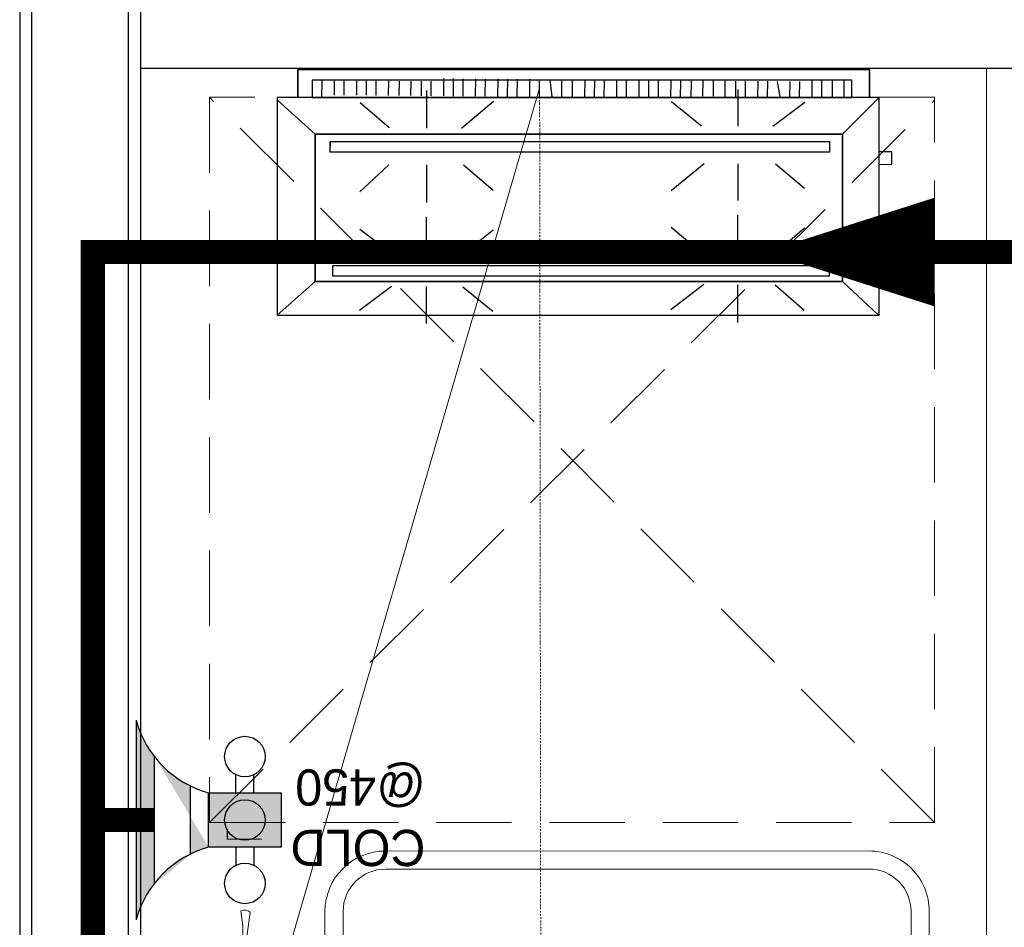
# Model space of a CAD drawing. Header units: millimetres. Extents: x 103872 to 294171, y 5570 to 32737.
# Tile 10 of 117: x 106813 to 107628, y 9250 to 10001. Entities that reach past the tile are written whole.
import ezdxf

# ---------------------------------------------------------------- set-up
doc = ezdxf.new("R2010")
doc.units = ezdxf.units.MM
doc.header["$LTSCALE"] = 2.5
doc.linetypes.add('( Hidden )', pattern=[0.375, 0.25, -0.125])
doc.linetypes.add('DASHDOT2', pattern=[0.5, 0.25, -0.125, 0, -0.125])
for name, color, linetype, lineweight in [('A-WALL', 7, 'Continuous', 30), ('CKD Dimensions', 7, 'Continuous', 0), ('CKD Equipments', 252, 'Continuous', 0), ('Dimension', 40, 'Continuous', 0), ('EQPT', 3, 'Continuous', 9), ('FURNITURES', 30, 'Continuous', 15), ('JMT-DWS', 200, 'Continuous', 0), ('K Equipment', 30, 'Continuous', 9), ('WALL', 132, 'Continuous', 25), ('WATER SUPPLY fLOW DIRECTION', 1, 'Continuous', 0)]:
    doc.layers.add(name, color=color, linetype=linetype, lineweight=lineweight)
doc.layers.add('CKD Plumbing', color=6, linetype='Continuous')
doc.layers.add('kitchen equip1', color=8, linetype='Continuous')
doc.styles.get("Standard").update_dxf_attribs({"font": 'GOTHIC.TTF'})

# ---------------------------------------------------------------- blocks, each defined once
blk = doc.blocks.new('*U43')
at = {"color": 8}
for points in [[(0, 0), (6936.29847651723, 0), (6936.29847651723, -10), (0, -10)], [(0, -100), (6936.29847651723, -100), (6936.29847651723, -90), (0, -90)]]:
    blk.add_lwpolyline(points, close=True, dxfattribs=at)
blk = doc.blocks.new('awreg')
at = {"layer": 'K Equipment', "color": 8}
for p, q in [((60804.49864220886, 14506.406571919, -7.415310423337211), (60745.05922732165, 14498.12237261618, -7.415310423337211)), ((60804.49864220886, 14506.406571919, -7.415310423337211), (60947.97864257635, 14506.40670838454, -7.415310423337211)), ((60853.28005577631, 14486.4000181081, -7.415310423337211), (60853.26864212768, 14506.41001740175, -7.415310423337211)), ((60899.2000556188, 14486.40326224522, -7.415310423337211), (60899.19864266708, 14506.40326219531, -7.415310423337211)), ((60947.97864257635, 14506.40670838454, -7.415310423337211), (61007.41922668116, 14498.14090771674, -7.415310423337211)), ((60713.48922740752, 14498.1201422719, -7.415310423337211), (60700.73911228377, 14499.74924150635, -7.415310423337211)), ((60720.24947111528, 14494.67061987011, -7.415310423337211), (60701.86965273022, 14492.09932138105, -7.415310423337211)), ((60713.48922740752, 14498.1201422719, -7.415310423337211), (60745.05922732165, 14498.12237261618, -7.415310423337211)), ((60720.24947111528, 14494.67061987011, -7.415310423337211), (60740.25947176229, 14494.66203353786, -7.415310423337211)), ((60804.51005585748, 14486.39657262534, -7.415310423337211), (60740.25947176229, 14494.66203353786, -7.415310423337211)), ((60866.23934850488, 14496.41094253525, -7.415310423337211), (60866.22324182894, 14311.87248413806, -7.415310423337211)), ((60886.23934919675, 14496.40234662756, -7.415310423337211), (60886.22324181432, 14311.87388828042, -7.415310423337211)), ((60947.98005552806, 14486.40670843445, -7.415310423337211), (61012.24947179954, 14494.67124898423, -7.415310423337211)), ((61038.97922731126, 14498.1331373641, -7.415310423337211), (61007.41922668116, 14498.14090771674, -7.415310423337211)), ((61032.23947175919, 14494.67266122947, -7.415310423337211), (61012.24947179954, 14494.67124898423, -7.415310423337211)), ((61032.23947175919, 14494.67266122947, -7.415310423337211), (61050.62965185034, 14492.12396043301, -7.415310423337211)), ((61038.97922731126, 14498.1331373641, -7.415310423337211), (61051.75911280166, 14499.75404024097, -7.415310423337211)), ((60804.51005585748, 14486.39657262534, -7.415310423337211), (60866.23005573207, 14486.40093299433, -7.415310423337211)), ((60886.25005566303, 14486.40234735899, -7.415310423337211), (60947.98005552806, 14486.40670843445, -7.415310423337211)), ((60701.1854458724, 14430.20847034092, -7.415310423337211), (61051.18544487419, 14430.23672937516, -7.415310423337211)), ((60701.18650558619, 14415.20847037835, -7.415310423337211), (61051.18650458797, 14415.2367294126, -7.415310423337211)), ((60741.19998880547, 14224.3580781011, -7.415310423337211), (60741.1865657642, 14414.35807762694, -7.415310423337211)), ((60651.18897837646, 14380.20493808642, -7.415310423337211), (60651.22076978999, 13980.20493920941, -7.415310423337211)), ((60666.18897833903, 14380.2059978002, -7.415310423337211), (60666.22076975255, 13980.20599892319, -7.415310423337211)), ((61086.18897716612, 14380.23920216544, -7.415310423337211), (61086.22076857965, 13980.23920328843, -7.415310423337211)), ((61101.18897712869, 14380.24026187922, -7.415310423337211), (61101.22076854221, 13980.24026300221, -7.415310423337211)), ((60651.19363074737, 14314.35171959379, -7.415310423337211), (60841.19363027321, 14314.36514263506, -7.415310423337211)), ((60701.2232423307, 13945.20847167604, -7.415310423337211), (61051.22324133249, 13945.23673071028, -7.415310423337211)), ((60701.22430204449, 13930.20847171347, -7.415310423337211), (61051.22430104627, 13930.23673074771, -7.415310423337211))]:
    blk.add_line(p, q, dxfattribs=at)
for centre, radius in [((60804.48896418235, 14496.41585874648, -7.415310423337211), 10.00000000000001), ((60947.95273320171, 14496.42429121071, -7.415310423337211), 10.00000000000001), ((60947.95822350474, 14496.42429153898, -7.415310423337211), 10.00000000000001), ((60741.19363052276, 14314.35807787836, -7.415310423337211), 50), ((60741.19363052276, 14314.35807787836, -7.415310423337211), 25)]:
    blk.add_circle(centre, radius, dxfattribs=at)
for centre, radius, start, end in [((60804.48584855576, 14496.42053308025, -7.415310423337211), 20.92338643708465, 28.55392631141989, 159.6793813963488), ((60947.95584828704, 14496.42896586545, -7.415310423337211), 20.92338643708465, 20.32735284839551, 151.4528046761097), ((60876.21584839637, 14496.42474917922, -7.415310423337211), 10.00000000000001, 0.004440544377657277, 180.0033682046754), ((60707.6158205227, 14496.89483930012, -7.415310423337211), 7.486374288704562, 157.3856752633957, 219.5835589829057), ((61044.8258199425, 14496.91465968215, -7.415310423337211), 7.486374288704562, 320.4231758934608, 22.62105938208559), ((60804.48584855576, 14496.42053308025, -7.415310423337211), 20.92338643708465, 200.965808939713, 331.4528046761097), ((60947.95584828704, 14496.42896586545, -7.415310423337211), 20.92338643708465, 208.5539263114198, 339.0409255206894), ((60701.18897825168, 14380.20847046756, -7.415310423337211), 50, 90.0040478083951, 180.0040478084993), ((61051.18897725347, 14380.2367295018, -7.415310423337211), 50, 0.004047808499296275, 90.0040478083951), ((60701.18897825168, 14380.20847046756, -7.415310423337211), 35, 90.0040478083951, 180.0040478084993), ((61051.18897725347, 14380.2367295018, -7.415310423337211), 35, 0.004047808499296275, 90.0040478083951), ((60876.2232418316, 14311.8733004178, -7.415310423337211), 10.00000000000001, 180.0033682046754, 0.003368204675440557), ((60701.2207696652, 13980.20847159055, -7.415310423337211), 50, 180.0040478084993, 270.0040478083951), ((60701.2207696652, 13980.20847159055, -7.415310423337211), 35, 180.0040478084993, 270.0040478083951), ((61051.22076866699, 13980.2367306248, -7.415310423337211), 35, 270.0040478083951, 0.004047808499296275), ((61051.22076866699, 13980.2367306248, -7.415310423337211), 50, 270.0040478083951, 0.004047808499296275)]:
    blk.add_arc(centre, radius, start, end, dxfattribs=at)
blk = doc.blocks.new('G$CD5B1A49A')
at = {"color": 8}
for points in [[(489.9734645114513, 186.7961414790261), (489.9734645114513, 209.9954311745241), (16.9578286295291, 209.9954311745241), (16.9578286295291, 186.7961414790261)], [(16.9578286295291, 186.7961414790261), (16.9578286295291, 209.9954311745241), (489.9734645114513, 209.9954311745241), (489.9734645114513, 186.7961414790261)], [(36.95721629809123, 186.6269419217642), (37.07903997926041, 201.0265010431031), (37.07903997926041, 201.0265010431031)], [(47.37720183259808, 188.938884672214), (47.47872156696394, 200.9385172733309), (47.47872156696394, 200.9385172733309)], [(55.37695689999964, 188.8712048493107), (55.47847663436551, 200.8708374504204), (55.47847663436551, 200.8708374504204)], [(65.77663848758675, 188.7832210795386), (65.87815822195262, 200.7828536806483), (65.87815822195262, 200.7828536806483)], [(73.77639355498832, 188.7155412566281), (73.87791328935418, 200.7151738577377), (73.87791328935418, 200.7151738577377)], [(81.77614862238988, 188.6478614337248), (81.87766835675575, 200.6474940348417), (81.87766835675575, 200.6474940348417)], [(92.17583021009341, 188.5598776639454), (92.27734994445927, 200.5595102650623), (92.27734994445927, 200.5595102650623)], [(100.9755607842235, 188.4854298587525), (101.0770805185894, 200.4850624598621), (101.0770805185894, 200.4850624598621)], [(110.5752668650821, 188.4042140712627), (110.676786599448, 200.4038466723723), (110.676786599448, 200.4038466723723)], [(119.3749974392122, 188.3297662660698), (119.476517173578, 200.3293988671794), (119.476517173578, 200.3293988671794)], [(127.3747525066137, 188.2620864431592), (127.4762722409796, 200.2617190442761), (127.4762722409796, 200.2617190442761)], [(137.7744340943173, 188.1741026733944), (137.8962577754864, 202.5736617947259), (137.8962577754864, 202.5736617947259)], [(145.7741891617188, 188.1064228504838), (145.896012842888, 202.5059819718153), (145.896012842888, 202.5059819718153)], [(153.7739442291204, 188.0387430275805), (153.895767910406, 202.4383021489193), (153.895767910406, 202.4383021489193)], [(164.1736258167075, 187.9507592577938), (164.2954494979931, 202.3503183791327), (164.2954494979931, 202.3503183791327)], [(172.1733808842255, 187.8830794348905), (172.2952045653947, 202.2826385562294), (172.2952045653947, 202.2826385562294)], [(182.5730624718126, 187.7950956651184), (182.6948861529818, 202.19465478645), (182.6948861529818, 202.19465478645)], [(190.5728175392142, 187.7274158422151), (190.6946412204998, 202.1269749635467), (190.6946412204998, 202.1269749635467)], [(198.5725726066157, 187.6597360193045), (198.6943962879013, 202.0592951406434), (198.6943962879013, 202.0592951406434)], [(208.9722541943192, 187.5717522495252), (209.0940778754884, 201.9713113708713), (209.0940778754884, 201.9713113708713)], [(216.9720092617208, 187.5040724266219), (217.09383294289, 201.9036315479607), (217.09383294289, 201.9036315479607)], [(227.3716908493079, 187.4160886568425), (225.8935635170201, 201.8291837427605), (225.8935635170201, 201.8291837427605)], [(235.3714459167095, 187.3484088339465), (235.4932695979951, 201.747967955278), (235.4932695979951, 201.747967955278)], [(244.1711764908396, 187.2739610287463), (244.2930001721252, 201.6735201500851), (244.2930001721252, 201.6735201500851)], [(254.5708580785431, 187.1859772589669), (254.6926817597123, 201.5855363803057), (254.6926817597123, 201.5855363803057)], [(262.5706131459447, 187.1182974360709), (262.6924368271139, 201.5178565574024), (262.6924368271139, 201.5178565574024)], [(270.5703682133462, 187.0506176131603), (270.6921918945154, 201.4501767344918), (270.6921918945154, 201.4501767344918)], [(280.9700498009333, 186.9626338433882), (281.0918734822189, 201.3621929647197), (281.0918734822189, 201.3621929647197)], [(288.9698048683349, 186.8949540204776), (289.0916285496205, 201.2945131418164), (289.0916285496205, 201.2945131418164)], [(299.3694864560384, 186.8069702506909), (299.4913101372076, 201.206529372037), (299.4913101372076, 201.206529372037)], [(307.36924152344, 186.7392904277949), (307.4910652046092, 201.1388495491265), (307.4910652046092, 201.1388495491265)], [(315.3689965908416, 186.6716106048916), (315.4908202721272, 201.0711697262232), (315.4908202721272, 201.0711697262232)], [(325.7686781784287, 186.5836268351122), (325.8905018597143, 200.9831859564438), (325.8905018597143, 200.9831859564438)], [(333.7684332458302, 186.5159470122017), (333.8902569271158, 200.9155061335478), (333.8902569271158, 200.9155061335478)], [(342.5681638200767, 186.441499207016), (342.6899875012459, 200.8410583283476), (342.6899875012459, 200.8410583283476)], [(352.1814058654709, 187.9602344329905), (352.2896935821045, 200.7598425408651), (352.2896935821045, 200.7598425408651)], [(360.981136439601, 187.8857866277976), (361.089424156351, 200.6853947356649), (361.089424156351, 200.6853947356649)], [(370.580842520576, 187.8045708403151), (370.6891302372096, 200.6041789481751), (370.6891302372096, 200.6041789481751)], [(379.3805730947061, 187.730123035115), (379.4888608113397, 200.5297311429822), (379.4888608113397, 200.5297311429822)], [(387.3803281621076, 187.6624432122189), (387.4886158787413, 200.4620513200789), (387.4886158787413, 200.4620513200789)], [(397.7800097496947, 187.5744594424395), (397.8882974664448, 200.3740675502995), (397.8882974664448, 200.3740675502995)], [(405.7797648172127, 187.5067796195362), (405.8880525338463, 200.3063877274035), (405.8880525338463, 200.3063877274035)], [(416.1794464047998, 187.4187958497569), (413.8878076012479, 200.2387079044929), (413.8878076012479, 200.2387079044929)], [(424.1792014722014, 187.3511160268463), (424.287489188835, 200.1507241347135), (424.287489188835, 200.1507241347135)], [(432.178956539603, 187.283436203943), (432.2872442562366, 200.083044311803), (432.2872442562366, 200.083044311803)], [(442.5786381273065, 187.1954524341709), (442.7004618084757, 201.5950115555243), (442.7004618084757, 201.5950115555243)], [(450.578393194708, 187.1277726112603), (450.7002168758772, 201.5273317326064), (450.7002168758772, 201.5273317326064)], [(459.3781237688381, 187.0533248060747), (459.4999474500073, 201.4528839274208), (459.4999474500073, 201.4528839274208)], [(468.9778298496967, 186.9721090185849), (469.0996535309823, 201.371668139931), (469.0996535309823, 201.371668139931)], [(123.6990353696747, 161.5999999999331), (123.7993569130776, 192.7999999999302), (123.7993569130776, 192.7999999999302)], [(381.3067524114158, 163.1717041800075), (381.4045016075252, 193.5717041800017), (381.4045016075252, 193.5717041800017)], [(31.29003215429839, 156.493890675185), (0.5710610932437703, 184.3961414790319), (0.5710610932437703, 184.3961414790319)], [(92.49903536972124, 161.7003215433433), (68.56591639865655, 182.5774919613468), (68.56591639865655, 182.5774919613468)], [(152.4990353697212, 161.5073954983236), (178.9710610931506, 183.8225080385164), (178.9710610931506, 183.8225080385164)], [(350.9067524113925, 163.2694533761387), (326.1710610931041, 183.3491961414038), (326.1710610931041, 183.3491961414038)], [(410.106752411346, 163.0790996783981), (436.5710610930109, 182.9942122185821), (436.5710610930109, 182.9942122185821)], [(467.6861736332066, 156.493890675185), (498.1839228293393, 186.7961414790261), (498.1839228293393, 186.7961414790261)], [(498.006430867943, 131.5961414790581), (508.4064308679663, 131.5627009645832), (508.4398713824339, 141.9627009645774), (498.0398713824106, 141.9961414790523)], [(92.40128617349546, 131.3003215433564), (68.32926045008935, 108.9774919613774), (68.32926045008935, 108.9774919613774)], [(123.6012861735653, 131.1999999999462), (123.5009646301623, 99.9999999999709), (123.5009646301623, 99.9999999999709)], [(154.0012861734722, 131.1022508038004), (178.7344051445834, 110.2225080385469), (178.7344051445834, 110.2225080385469)], [(353.2064308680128, 132.0617363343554), (325.9344051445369, 109.7491961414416), (325.9344051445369, 109.7491961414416)], [(381.2064308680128, 131.9717041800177), (381.1086816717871, 101.5717041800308), (381.1086816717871, 101.5717041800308)], [(412.4064308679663, 131.8713826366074), (436.3421221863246, 111.7942122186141), (436.3421221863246, 111.7942122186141)], [(123.3646302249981, 57.59999999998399), (123.4623794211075, 87.9999999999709), (123.4623794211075, 87.9999999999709)], [(380.9697749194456, 58.37170418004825), (381.0700964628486, 89.57170418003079), (381.0700964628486, 89.57170418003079)], [(94.56463022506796, 57.69260450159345), (68.22893890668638, 77.77749196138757), (68.22893890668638, 77.77749196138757)], [(153.7646302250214, 57.50225080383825), (178.6289389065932, 77.42250803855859), (178.6289389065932, 77.42250803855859)], [(352.9646302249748, 56.86173633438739), (325.8366559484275, 79.34919614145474), (325.8366559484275, 79.34919614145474)], [(412.1697749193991, 58.27138263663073), (436.2366559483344, 78.99421221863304), (436.2366559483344, 78.99421221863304)], [(31.29003215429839, 34.69581993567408), (0, 6.796141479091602), (0, 6.796141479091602)], [(467.6861736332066, 34.69581993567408), (497.6051446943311, 6.796141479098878), (497.6051446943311, 6.796141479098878)], [(94.4771704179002, 30.49260450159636), (68.01286173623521, 10.57749196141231), (68.01286173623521, 10.57749196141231)], [(123.2771704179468, 30.3999999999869), (123.179421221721, 0), (123.179421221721, 0)], [(153.6771704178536, 30.30225080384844), (178.4128617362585, 10.22250803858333), (178.4128617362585, 10.22250803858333)], [(352.8848874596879, 32.06173633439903), (325.6180064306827, 11.34919614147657), (325.6180064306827, 11.34919614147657)], [(380.8848874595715, 31.97170418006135), (380.7845659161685, 0.7717041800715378), (380.7845659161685, 0.7717041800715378)], [(412.0848874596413, 31.87138263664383), (436.018006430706, 10.99421221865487), (436.018006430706, 10.99421221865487)]]:
    blk.add_lwpolyline(points, dxfattribs=at)
for points in [[(475.4994575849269, 201.3175242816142), (28.95746123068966, 201.3175242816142), (28.95832011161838, 186.7961414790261), (475.4994575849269, 186.6946217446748)], [(498.1839228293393, 186.7961414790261), (0, 186.7961414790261), (0, 6.796141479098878), (498.1839228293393, 6.796141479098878)], [(467.6861736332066, 156.493890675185), (467.6861736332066, 34.69581993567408), (31.29003215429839, 34.69581993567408), (31.29003215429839, 156.493890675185)], [(31.29003215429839, 34.69581993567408), (467.6861736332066, 34.69581993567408), (467.6861736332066, 156.493890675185), (31.29003215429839, 156.493890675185)], [(457.2655948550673, 150.1273311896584), (43.66045016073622, 150.1273311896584), (43.63472668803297, 141.8572347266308), (457.2655948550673, 141.8572347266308)], [(43.63472668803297, 141.8572347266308), (457.2655948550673, 141.8572347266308), (457.2655948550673, 150.1273311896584), (43.63472668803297, 150.1273311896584)], [(456.936334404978, 47.72733118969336), (45.70546623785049, 47.72733118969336), (45.70546623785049, 39.44951768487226), (456.936334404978, 39.44951768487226)], [(45.70546623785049, 39.44951768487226), (456.936334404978, 39.44951768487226), (456.936334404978, 47.72733118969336), (45.70546623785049, 47.72733118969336)]]:
    blk.add_lwpolyline(points, close=True, dxfattribs=at)
blk = doc.blocks.new('ARCH')
at = {"layer": 'CKD Equipments', "color": 8}
blk.add_line((116420.8332951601, 8510.578745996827), (116420.8332951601, 9960.578745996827), dxfattribs=at)
at = {"layer": 'EQPT', "color": 8, "linetype": '( Hidden )', "lineweight": 15, "ltscale": 100}
for p, q in [((116377.9061163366, 9336.413930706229), (115777.9061163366, 9936.413930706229)), ((115777.9061163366, 9336.413930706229), (116377.9061163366, 9933.973484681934))]:
    blk.add_line(p, q, dxfattribs=at)
blk.add_lwpolyline([(115777.9061163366, 9336.413930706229), (116377.9061163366, 9336.413930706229), (116377.9061163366, 9936.413930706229), (115777.9061163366, 9936.413930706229)], close=True, dxfattribs=at)
at = {"layer": 'FURNITURES', "color": 8}
blk.add_line((116050.9728629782, 9944.071539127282, -0.09354731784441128), (115720.8332951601, 8810.578745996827), dxfattribs=at)
at = {"layer": 'K Equipment', "color": 8, "linetype": 'DASHDOT2', "lineweight": 5, "ltscale": 2}
blk.add_lwpolyline([(116052.4735290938, 8807.077422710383), (116051.0337748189, 9951.271318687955)], dxfattribs=at)
at = {"layer": 'WALL', "color": 8}
blk.add_line((115720.8332951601, 9960.578745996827), (116470.8332951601, 9960.578745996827), dxfattribs=at)
at = {"layer": 'A-WALL', "color": 8}
blk.add_blockref('G$CD5B1A49A', (115833.939941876, 9749.367687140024, -0.09354731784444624), dxfattribs=at)
at = {"layer": 'FURNITURES', "color": 8, "rotation": 89.99999999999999}
blk.add_blockref('awreg', (130303.6856474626, -51788.27504754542), dxfattribs=at)
at = {"layer": 'WALL', "color": 8, "xscale": -1, "rotation": 89.99999999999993}
blk.add_blockref('*U43', (115620.8332951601, 13310.57874609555), dxfattribs=at)
blk = doc.blocks.new('G$C4B30AC26')
at = {"layer": 'CKD Plumbing'}
h = blk.add_hatch(color=5, dxfattribs=at)
h.dxf.hatch_style = 1
h.paths.add_polyline_path([(179.3019406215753, 60.00003137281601), (119.3019406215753, 60.00003137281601), (119.3019406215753, 105.000031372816), (179.3019406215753, 105.000031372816)])
edge = h.paths.add_edge_path()
edge.add_arc((156.8019804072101, -22.49992884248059), 85.51310803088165, 15.25509999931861, 74.74490000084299)
edge.add_line((239.3019406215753, 165.000031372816), (239.3019406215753, 3.137281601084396e-05))
edge.add_line((194.3019406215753, 54.1260313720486), (194.3019406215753, 111.3480313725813))
edge.add_arc((156.8019725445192, 187.5000235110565), 85.51312401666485, 285.25508075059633, 344.7448807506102, ccw=False)
edge.add_line((224.3019406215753, 135.5520313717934), (224.3019406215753, 29.47803137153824))
at = {"layer": 'CKD Plumbing', "color": 5}
for p, q in [((239.3019406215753, 3.137281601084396e-05), (239.3019406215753, 165.000031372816)), ((224.3019406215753, 29.47803137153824), (224.3019406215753, 135.5520313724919)), ((141.8019406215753, 105.000031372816), (141.8019406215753, 120.000031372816)), ((156.8019406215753, 105.000031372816), (156.8019406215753, 120.000031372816)), ((194.3019406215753, 111.3480313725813), (194.3019406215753, 54.1260313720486)), ((141.8019406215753, 60.00003137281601), (141.8019406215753, 45.00003137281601)), ((156.8019406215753, 60.00003137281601), (156.8019406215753, 45.00003137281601))]:
    blk.add_line(p, q, dxfattribs=at)
blk.add_lwpolyline([(179.3019406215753, 60.00003137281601), (119.3019406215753, 60.00003137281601), (119.3019406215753, 105.000031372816), (179.3019406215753, 105.000031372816)], close=True, dxfattribs=at)
for centre in [(149.3019406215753, 135.000031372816), (149.3019406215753, 82.50003137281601), (149.3019406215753, 30.00003137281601)]:
    blk.add_circle(centre, 16.77051, dxfattribs=at)
for centre, start, end in [((156.8019406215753, 187.500031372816), 285.2550999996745, 344.7448999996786), ((156.8019406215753, -22.49996862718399), 15.25509999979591, 74.74490000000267)]:
    blk.add_arc(centre, 85.51314, start, end, dxfattribs=at)
at = {"layer": 'kitchen equip1', "ltscale": 700}
for p, q in [((163.9149012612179, 98.24204705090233, -5.889800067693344), (135.4675911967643, 98.0439207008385, -5.889800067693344)), ((163.9715087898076, 90.1142441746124, -5.889800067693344), (163.9149012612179, 98.24204705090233, -5.889800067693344))]:
    blk.add_line(p, q, dxfattribs=at)
at = {"layer": 'CKD Plumbing', "color": 7, "insert": (0, 120.5841901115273), "char_height": 30, "width": 251, "attachment_point": 1}
blk.add_mtext('COLD\\P@450', dxfattribs=at)
blk = doc.blocks.new('G$CB76018F8')
at = {"layer": 'CKD Dimensions'}
blk.add_blockref('G$C4B30AC26', (0, 0), dxfattribs=at)

msp = doc.modelspace()

# ---------------------------------------------------------------- block references
at = {"layer": 'Dimension'}
msp.add_blockref('ARCH', (-8807.984271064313, 0), dxfattribs=at)

# ---------------------------------------------------------------- next in the draw order: linework, layer by layer
at = {"layer": 'JMT-DWS', "linetype": 'Continuous', "ltscale": 0.15, "const_width": 20}
for points in [[(108202.8096642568, 9808.400155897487), (106873.3830775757, 9808.400155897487), (106873.3830775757, 8641.974443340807), (106917.8490240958, 8641.974443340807)], [(106924.2023188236, 9338.542545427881), (106873.3830775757, 9338.542545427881)]]:
    msp.add_lwpolyline(points, dxfattribs=at)
at = {"layer": 'WATER SUPPLY fLOW DIRECTION', "color": 7}
msp.add_lwpolyline([(107429.2763375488, 9808.40015589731, 0, 90, 0), (107569.9218452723, 9808.400155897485, 90, 90, 0)], format="xyseb", dxfattribs=at)

# ---------------------------------------------------------------- next in the draw order: block references
at = {"layer": 'CKD Dimensions', "ltscale": 0.25, "rotation": 180}
msp.add_blockref('G$CB76018F8', (107148.5042594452, 9421.057576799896), dxfattribs=at)

doc.saveas('drawing.dxf')
